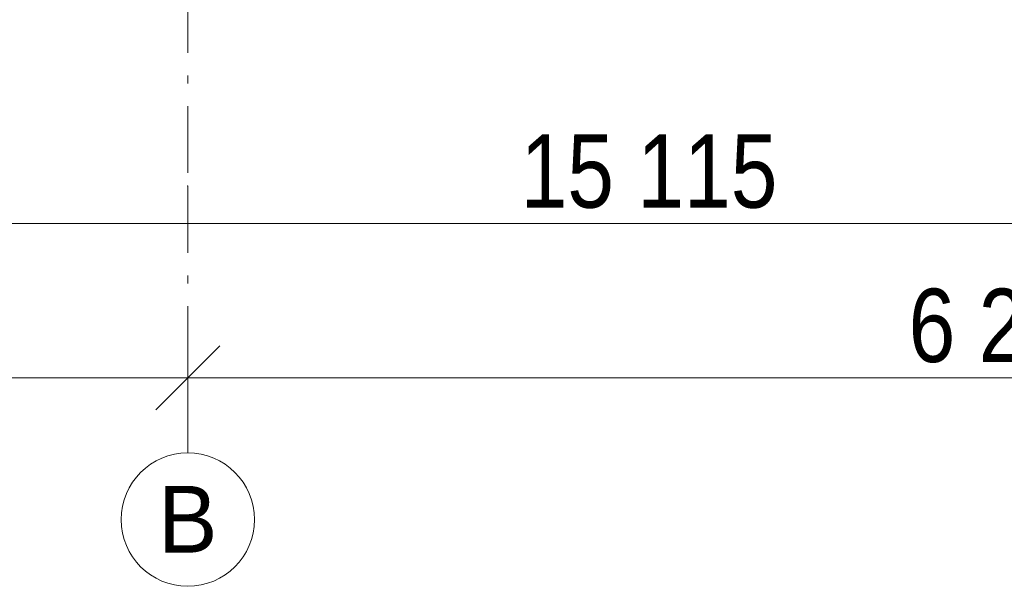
# Model space of a CAD drawing. Header units: millimetres. Extents: x -479461597 to -478645968, y -1101060132 to -1100898045.
# Tile 66 of 145: x -479077083 to -479073390, y -1101050701 to -1101048577. Entities that reach past the tile are written whole.
import ezdxf
from ezdxf.enums import TextEntityAlignment as Align

# ---------------------------------------------------------------- set-up
doc = ezdxf.new("R2010")
doc.units = ezdxf.units.MM
doc.header["$MEASUREMENT"] = 0
doc.linetypes.add('Čerchovaná M', pattern=[450, 250, -85, 30, -85])
doc.layers.add('Konstrukční síť', color=7, linetype='Continuous')
doc.layers.add('Kóty - SP', color=7, linetype='Continuous')
doc.layers.add('Konstrukční síť_Pero_č.__183', color=7, linetype='Continuous', lineweight=20)
for name, color, linetype, lineweight, true_color in [('Konstrukční síť_Pero_č.__81', 7, 'Continuous', 13, 0xa8a8a8), ('Kóty - SP_Pero_č.__25', 7, 'Continuous', 13, 0x1a4f6e), ('Kóty - SP_Pero_č.__45', 7, 'Continuous', 13, 0x1a4f6e), ('Kóty - SP_Pero_č.__85', 7, 'Continuous', 13, 0x1a4f6e)]:
    doc.layers.add(name, color=color, linetype=linetype, lineweight=lineweight, true_color=true_color)
doc.styles.add('GENERATED_STYLE_5', font='txt')
doc.styles.add('GENERATED_STYLE_7', font='txt')
doc.dimstyles.new('GENERATED_STYLE__1', dxfattribs={"dimtxt": 275, "dimasz": 228, "dimexe": 0.18, "dimexo": 400, "dimgap": 0.09, "dimtad": 1, "dimtih": 1, "dimtoh": 1, "dimdec": 0, "dimzin": 0, "dimdsep": 46, "dimtxsty": 'GENERATED_STYLE_5', "dimblk": 'ARROWHEAD_6', "dimblk1": 'ARROWHEAD_6', "dimblk2": 'ARROWHEAD_6', "dimcen": 0.09, "dimclrd": 256, "dimclre": 256, "dimclrt": 256, "dimazin": 0, "dimtfac": 1, "dimtdec": 4, "dimtmove": 0, "dimatfit": 3, "dimfxl": 1, "dimtolj": 1, "dimtzin": 0, "dimarcsym": 0})
doc.dimstyles.new('GENERATED_STYLE__5', dxfattribs={"dimtxt": 275, "dimasz": 228, "dimexe": 0.18, "dimexo": 0.0625, "dimgap": 0.09, "dimtad": 1, "dimtih": 1, "dimtoh": 1, "dimdec": 0, "dimzin": 0, "dimdsep": 46, "dimtxsty": 'GENERATED_STYLE_5', "dimblk": 'ARROWHEAD_6', "dimblk1": 'ARROWHEAD_6', "dimblk2": 'ARROWHEAD_6', "dimcen": 0.09, "dimclrd": 256, "dimclre": 256, "dimclrt": 256, "dimazin": 0, "dimtfac": 1, "dimtdec": 4, "dimtmove": 0, "dimatfit": 3, "dimfxl": 1, "dimtolj": 1, "dimtzin": 0, "dimarcsym": 0})

# ---------------------------------------------------------------- blocks, each defined once
blk = doc.blocks.new('Standardní značka sítě[12]_3', base_point=(-479076453, -1101036200.7))
at = {"layer": 'Konstrukční síť_Pero_č.__183', "color": 7, "linetype": 'Continuous', "lineweight": 20}
blk.add_circle((-479076453, -1101050450.7), 250, dxfattribs=at)
at = {"layer": 'Konstrukční síť_Pero_č.__81', "color": 253, "linetype": 'Čerchovaná M', "lineweight": 13, "true_color": 0xa8a8a8}
for p, q in [((-479076453, -1101037200.7), (-479076453, -1101049200.7)), ((-479076453, -1101049200.7), (-479076453, -1101050200.7))]:
    blk.add_line(p, q, dxfattribs=at)
blk.add_point((-479076453, -1101049200.7), dxfattribs=at)
blk.add_point((-479076453, -1101049200.7), dxfattribs=at)
at = {"layer": 'Konstrukční síť_Pero_č.__183', "color": 7, "lineweight": 20, "style": 'GENERATED_STYLE_7'}
for tag, p in [('AC_MarkerText_1_0', (-479076453, -1101035949.3)), ('AC_MarkerText_1_1', (-479076453, -1101050449.3))]:
    blk.add_attdef(tag, text='', height=250, rotation=360, dxfattribs=at).set_placement(p, align=Align.MIDDLE_CENTER)
blk = doc.blocks.new('*D87', base_point=(-479070253, -1101046200.7))
at = {"layer": 'Kóty - SP_Pero_č.__45', "color": 146, "linetype": 'Continuous', "lineweight": 13, "true_color": 0x1a4f6e}
for p, q in [((-479079183.1, -1101049799.1), (-479079423.1, -1101050039.1)), ((-479076333, -1101049799.1), (-479076573, -1101050039.1))]:
    blk.add_line(p, q, dxfattribs=at)
at = {"layer": 'Kóty - SP_Pero_č.__85', "color": 146, "linetype": 'Continuous', "lineweight": 13, "true_color": 0x1a4f6e}
for p, q in [((-479079303.1, -1101050144.1), (-479079303.1, -1101049694.1)), ((-479076453, -1101050144.1), (-479076453, -1101049694.1)), ((-479079303.1, -1101049919.1), (-479076453, -1101049919.1))]:
    blk.add_line(p, q, dxfattribs=at)
at = {"layer": 'Kóty - SP_Pero_č.__25', "color": 146, "lineweight": 13, "true_color": 0x1a4f6e, "insert": (-479078274.1, -1101049864.1), "char_height": 275, "attachment_point": 7, "style": 'GENERATED_STYLE_5'}
blk.add_mtext('\\A1;{\\pql;\\fArial Narrow|b0|i0|c238|p34;2\xa0850}', dxfattribs=at)
blk = doc.blocks.new('ARROWHEAD_6')
at = {"color": 0, "linetype": 'Continuous', "lineweight": 0}
for p, q in [((-0.5, -0.5), (0.5, 0.5)), ((0, 0), (-1, 0))]:
    blk.add_line(p, q, dxfattribs=at)
blk = doc.blocks.new('*D88', base_point=(-479070253, -1101046200.7))
at = {"layer": 'Kóty - SP_Pero_č.__45', "color": 146, "linetype": 'Continuous', "lineweight": 13, "true_color": 0x1a4f6e}
blk.add_line((-479076333, -1101049799.1), (-479076573, -1101050039.1), dxfattribs=at)
at = {"layer": 'Kóty - SP_Pero_č.__85', "color": 146, "linetype": 'Continuous', "lineweight": 13, "true_color": 0x1a4f6e}
for p, q in [((-479076453, -1101050144.1), (-479076453, -1101049694.1)), ((-479076453, -1101049919.1), (-479070253.2, -1101049919.1))]:
    blk.add_line(p, q, dxfattribs=at)
blk = doc.blocks.new('*D89', base_point=(-479070253, -1101046200.7))
at = {"layer": 'Kóty - SP_Pero_č.__45', "color": 146, "linetype": 'Continuous', "lineweight": 13, "true_color": 0x1a4f6e}
for p, q in [((-479076333, -1101049799.1), (-479076573, -1101050039.1)), ((-479070373.2, -1101050039.1), (-479070133.2, -1101049799.1))]:
    blk.add_line(p, q, dxfattribs=at)
at = {"layer": 'Kóty - SP_Pero_č.__85', "color": 146, "linetype": 'Continuous', "lineweight": 13, "true_color": 0x1a4f6e}
for p, q in [((-479070253.2, -1101050144.1), (-479070253.2, -1101049694.1)), ((-479076453, -1101049919.1), (-479070253.2, -1101049919.1)), ((-479070253.2, -1101049919.1), (-479070073.2, -1101049919.1))]:
    blk.add_line(p, q, dxfattribs=at)
at = {"layer": 'Kóty - SP_Pero_č.__25', "color": 146, "lineweight": 13, "true_color": 0x1a4f6e, "insert": (-479073749.1, -1101049864.1), "char_height": 275, "attachment_point": 7, "style": 'GENERATED_STYLE_5'}
blk.add_mtext('\\A1;{\\pql;\\fArial Narrow|b0|i0|c238|p34;6\xa0200}', dxfattribs=at)
blk = doc.blocks.new('*D105', base_point=(-479070253, -1101046200.7))
at = {"layer": 'Kóty - SP_Pero_č.__45', "color": 146, "linetype": 'Continuous', "lineweight": 13, "true_color": 0x1a4f6e}
for p, q in [((-479082158.3, -1101049220.5), (-479082398.3, -1101049460.5)), ((-479067283, -1101049460.5), (-479067043, -1101049220.5))]:
    blk.add_line(p, q, dxfattribs=at)
at = {"layer": 'Kóty - SP_Pero_č.__85', "color": 146, "linetype": 'Continuous', "lineweight": 13, "true_color": 0x1a4f6e}
for p, q in [((-479082278.3, -1101049565.5), (-479082278.3, -1101048940.5)), ((-479067163, -1101049740.5), (-479067163, -1101049115.5)), ((-479082278.3, -1101049340.5), (-479067163, -1101049340.5)), ((-479067163, -1101049340.5), (-479066983, -1101049340.5))]:
    blk.add_line(p, q, dxfattribs=at)
at = {"layer": 'Kóty - SP_Pero_č.__25', "color": 146, "lineweight": 13, "true_color": 0x1a4f6e, "insert": (-479075204.6, -1101049285.5), "char_height": 275, "attachment_point": 7, "style": 'GENERATED_STYLE_5'}
blk.add_mtext('\\A1;{\\pql;\\fArial Narrow|b0|i0|c238|p34;15\xa0115}', dxfattribs=at)

msp = doc.modelspace()

# ---------------------------------------------------------------- block references
at = {"layer": 'Konstrukční síť', "color": 7, "linetype": 'Continuous', "lineweight": 20}
ref = msp.add_blockref('Standardní značka sítě[12]_3', (-479076453, -1101036200.7), dxfattribs=at)
ref.add_attrib('AC_MarkerText_1_1', 'B', dxfattribs={"layer": 'Konstrukční síť_Pero_č.__183', "color": 7, "lineweight": 20, "height": 250, "rotation": 360, "style": 'GENERATED_STYLE_7'}).set_placement((-479076453, -1101050449.3), align=Align.MIDDLE_CENTER)

# ---------------------------------------------------------------- dimensions: what is measured, and where the dimension line sits
at = {"layer": 'Kóty - SP', "color": 146, "linetype": 'Continuous', "lineweight": 13, "true_color": 0x1a4f6e}
for base, p1, p2, dimstyle, picture, middle in [((-479067163, -1101049340.5), (-479082278.3, -1101047450.5), (-479067163, -1101049489.4), 'GENERATED_STYLE__1', '*D105', (-479074627.5, -1101049148)), ((-479076453, -1101049919.1), (-479079303.1, -1101049919.1), (-479076453, -1101049919.1), 'GENERATED_STYLE__5', '*D87', (-479077801.7, -1101049726.6)), ((-479070253.1, -1101049919.1), (-479076453, -1101049919.1), (-479070253.1, -1101049919.1), 'GENERATED_STYLE__5', '*D89', (-479073276.7, -1101049726.6)), ((-479076452.9942, -1101049919.1346), (-479076453.0303, -1101049919.1346), (-479076452.9942, -1101049919.1346), 'GENERATED_STYLE__5', '*D88', (-479076436.2069, -1101049726.6346))]:
    dim = msp.add_linear_dim(base=base, p1=p1, p2=p2, dimstyle=dimstyle, dxfattribs=at)
    dim.commit()
    dim.dimension.update_dxf_attribs({"geometry": picture, "text_midpoint": middle, "dimtype": 160})

doc.saveas('drawing.dxf')
